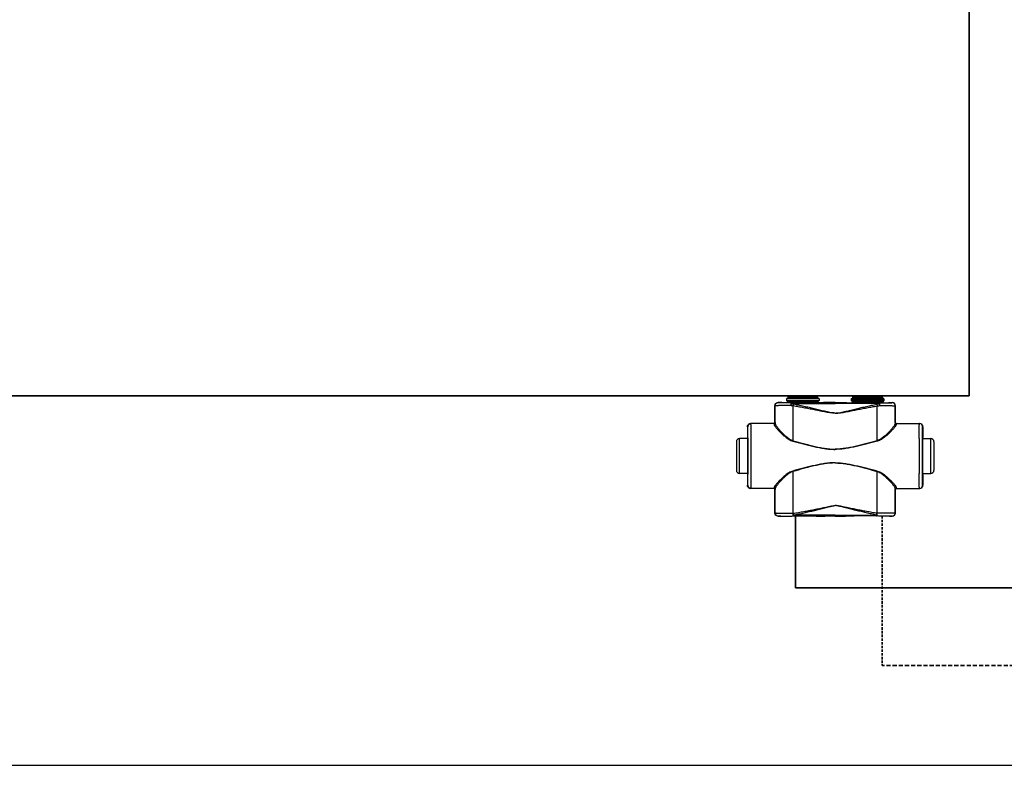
# Model space of a CAD drawing. Header units: millimetres. Extents: x 60394 to 199354, y 20895 to 166073.
# Tile 182 of 256: x 124370 to 125130, y 20895 to 21470. Entities that reach past the tile are written whole.
import ezdxf

# ---------------------------------------------------------------- set-up
doc = ezdxf.new("R2010")
doc.units = ezdxf.units.MM
doc.linetypes.add('VERDECKT', pattern=[9.525, 6.35, -3.175])
for name, color, linetype, lineweight in [('UT_SCHÉMA_PŘÍVOD', 10, 'Continuous', 35), ('UT_SCHÉMA_ZPÁTEČKA', 172, 'VERDECKT', 35), ('UT_ZAŘÍZENÍ - OT', 3, 'Continuous', 35)]:
    doc.layers.add(name, color=color, linetype=linetype, lineweight=lineweight)

msp = doc.modelspace()

# ---------------------------------------------------------------- linework, layer by layer
at = {"color": 0, "linetype": 'Continuous'}
for p, q in [((124961.85, 21178.27), (124961.55, 21177.97)), ((124986.75, 21177.97), (124961.55, 21177.97)), ((124961.55, 21177.97), (124961.55, 21176.57)), ((124961.55, 21176.57), (124962.51, 21175.62)), ((124961.55, 21176.57), (124986.75, 21176.57)), ((124986.45, 21178.27), (124961.85, 21178.27)), ((124985.65, 21179.07), (124962.65, 21179.07)), ((124962.65, 21179.07), (124962.65, 21178.37)), ((124985.65, 21178.37), (124962.65, 21178.37)), ((124984.55, 21180.17), (124963.75, 21180.17)), ((124985.65, 21179.07), (124985.65, 21178.37)), ((124986.75, 21176.57), (124985.8, 21175.62)), ((124986.45, 21178.27), (124986.75, 21177.97)), ((124986.75, 21177.97), (124986.75, 21176.57)), ((125011.85, 21178.27), (125011.55, 21177.97)), ((125011.55, 21177.97), (125036.75, 21177.97)), ((125011.55, 21177.97), (125011.55, 21176.57)), ((125036.75, 21176.57), (125011.55, 21176.57)), ((125011.55, 21176.57), (125012.51, 21175.62)), ((125011.85, 21178.27), (125036.45, 21178.27)), ((125012.65, 21179.07), (125012.65, 21178.37)), ((125012.65, 21179.07), (125035.65, 21179.07)), ((125012.65, 21178.37), (125035.65, 21178.37)), ((125013.75, 21180.17), (125034.55, 21180.17)), ((125035.65, 21179.07), (125035.65, 21178.37)), ((125036.75, 21176.57), (125035.8, 21175.62)), ((125036.45, 21178.27), (125036.75, 21177.97)), ((125036.75, 21177.97), (125036.75, 21176.57)), ((124952.78, 21172.45), (124952.65, 21172.57)), ((124952.65, 21159.57), (124952.65, 21172.57)), ((124955.28, 21174.95), (124955.15, 21175.07)), ((124956.81, 21175.07), (124955.15, 21175.07)), ((124957.15, 21174.97), (124956.81, 21175.07)), ((124962.51, 21175.62), (124985.8, 21175.62)), ((124962.65, 21175.26), (124985.65, 21175.26)), ((124962.65, 21175.26), (124962.65, 21174.9)), ((124970.3, 21174.88), (124965.45, 21174.88)), ((124965.45, 21174.18), (124965.45, 21174.88)), ((124965.45, 21174.18), (124999.15, 21174.18)), ((124999.15, 21174.88), (124978.01, 21174.88)), ((124985.65, 21175.26), (124985.65, 21174.9)), ((124992.9, 21175.07), (124991.15, 21174.97)), ((124999.15, 21175.07), (124992.9, 21175.07)), ((124999.15, 21175.07), (125005.4, 21175.07)), ((124999.15, 21174.88), (125020.3, 21174.88)), ((125032.86, 21174.18), (124999.15, 21174.18)), ((125005.4, 21175.07), (125007.15, 21174.97)), ((125035.8, 21175.62), (125012.51, 21175.62)), ((125035.65, 21175.26), (125012.65, 21175.26)), ((125012.65, 21175.26), (125012.65, 21174.9)), ((125028.01, 21174.88), (125032.86, 21174.88)), ((125032.86, 21174.18), (125032.86, 21174.88)), ((125035.65, 21175.26), (125035.65, 21174.9)), ((125041.15, 21174.97), (125041.5, 21175.07)), ((125041.5, 21175.07), (125043.15, 21175.07)), ((125043.03, 21174.95), (125043.15, 21175.07)), ((125045.53, 21172.45), (125045.65, 21172.57)), ((125045.65, 21159.57), (125045.65, 21172.57)), ((124931.66, 21156.27), (124931.45, 21156.27)), ((124931.45, 21156.27), (124931.45, 21148.12)), ((124951.96, 21158.77), (124933.95, 21158.77)), ((124952.65, 21159.57), (124952.76, 21159.57)), ((125045.65, 21159.57), (125045.55, 21159.57)), ((125046.35, 21158.77), (125064.35, 21158.77)), ((125066.64, 21156.27), (125066.85, 21156.27)), ((125066.85, 21156.27), (125066.85, 21148.12)), ((124931.7, 21147.27), (124925.45, 21147.27)), ((124925.45, 21120.27), (124925.45, 21147.27)), ((124931.45, 21148.12), (124931.66, 21147.77)), ((124931.85, 21147.76), (124931.85, 21147.77)), ((125066.46, 21147.76), (125066.46, 21147.77)), ((125066.61, 21147.27), (125072.85, 21147.27)), ((125066.85, 21148.12), (125066.64, 21147.77)), ((125072.85, 21120.27), (125072.85, 21147.27)), ((124922.95, 21144.77), (124922.95, 21122.77)), ((125075.35, 21144.77), (125075.35, 21122.77)), ((124931.7, 21120.27), (124925.45, 21120.27)), ((124931.66, 21119.77), (124931.45, 21119.42)), ((124931.45, 21119.42), (124931.45, 21111.27)), ((124931.85, 21119.77), (124931.85, 21119.78)), ((125066.46, 21119.77), (125066.46, 21119.78)), ((125066.61, 21120.27), (125072.85, 21120.27)), ((125066.64, 21119.77), (125066.85, 21119.42)), ((125066.85, 21119.42), (125066.85, 21111.27)), ((124931.45, 21111.27), (124931.66, 21111.27)), ((124951.96, 21108.77), (124933.95, 21108.77)), ((125046.35, 21108.77), (125064.35, 21108.77)), ((125066.85, 21111.27), (125066.64, 21111.27)), ((124952.76, 21107.97), (124952.65, 21107.97)), ((124952.65, 21089.87), (124952.65, 21107.97)), ((125045.55, 21107.97), (125045.65, 21107.97)), ((125045.65, 21089.87), (125045.65, 21107.97)), ((124952.65, 21089.87), (124952.77, 21089.99)), ((124955.15, 21087.37), (124955.27, 21087.49)), ((124956.81, 21087.37), (124955.15, 21087.37)), ((124957.15, 21087.48), (124956.81, 21087.37)), ((124966.7, 21089.62), (124966.88, 21089.62)), ((124967.02, 21087.56), (124967.2, 21087.56)), ((124999.15, 21088.31), (124967.2, 21088.31)), ((124967.2, 21087.56), (124967.2, 21088.31)), ((124967.2, 21087.56), (124968.46, 21087.56)), ((124979.85, 21087.56), (124999.15, 21087.56)), ((124992.9, 21087.37), (124991.15, 21087.48)), ((124999.15, 21087.37), (124992.9, 21087.37)), ((124999.15, 21088.31), (125031.11, 21088.31)), ((125018.46, 21087.56), (124999.15, 21087.56)), ((124999.15, 21087.37), (125005.4, 21087.37)), ((125005.4, 21087.37), (125007.15, 21087.48)), ((125031.11, 21087.56), (125029.85, 21087.56)), ((125031.11, 21087.56), (125031.11, 21088.31)), ((125031.29, 21087.56), (125031.11, 21087.56)), ((125031.61, 21089.62), (125031.43, 21089.62)), ((125041.15, 21087.48), (125041.5, 21087.37)), ((125041.5, 21087.37), (125043.15, 21087.37)), ((125043.15, 21087.37), (125043.04, 21087.49)), ((125045.65, 21089.87), (125045.54, 21089.99))]:
    msp.add_line(p, q, dxfattribs=at)
msp.add_line((64740.61, 20895.36), (199354.39, 20895.36))
for centre, radius, start, end in [((124963.75, 21179.07), 1.1, 90, 180), ((124963.75, 21178.37), 1.1, 180, 185.21872), ((124984.55, 21179.07), 1.1, 0, 90), ((124984.55, 21178.37), 1.1, 354.78128, 0), ((125013.75, 21179.07), 1.1, 90, 180), ((125013.75, 21178.37), 1.1, 180, 185.21872), ((125034.55, 21179.07), 1.1, 0, 90), ((125034.55, 21178.37), 1.1, 354.78128, 0), ((124955.28, 21172.45), 2.5, 90.00246, 179.99754), ((124962.15, 21175.26), 0.5, 0, 45), ((124986.15, 21175.26), 0.5, 135, 180), ((125012.15, 21175.26), 0.5, 0, 45), ((125036.15, 21175.26), 0.5, 135, 180), ((125043.03, 21172.45), 2.5, 0.00246, 89.99754), ((124934.16, 21156.27), 2.5, 90.00225, 180.00111), ((124951.96, 21159.57), 0.8, 270.0036, 359.99724), ((125046.35, 21159.57), 0.8, 180.00276, 269.9964), ((125064.14, 21156.27), 2.5, 359.99889, 89.99775), ((124925.45, 21144.77), 2.5, 90, 180), ((122491.99, 21133.77), 2442.41, 359.68325, 0.31675), ((127506.32, 21133.77), 2442.41, 179.68325, 180.31675), ((125072.85, 21144.77), 2.5, 0, 90), ((124925.45, 21122.77), 2.5, 180, 270), ((125072.85, 21122.77), 2.5, 270, 0), ((124934.16, 21111.27), 2.5, 179.99889, 269.99775), ((124951.96, 21107.97), 0.8, 0.00276, 89.9964), ((125046.35, 21107.97), 0.8, 90.0036, 179.99724), ((125064.14, 21111.27), 2.5, 270.00225, 0.00111), ((124955.27, 21089.99), 2.5, 180.00246, 269.99754), ((125043.04, 21089.99), 2.5, 270.00246, 359.99754)]:
    msp.add_arc(centre, radius, start, end, dxfattribs=at)
at = {"color": 0, "linetype": 'Continuous', "extrusion": (0, 0, -1)}
for centre, major_axis, ratio, start_param, end_param in [((124955.15, 21172.57), (-1.77, 1.77), 0.999973, -0.785384, 0.785384), ((124974.15, 21174.97), (-17, 0), 0.005236, 4.941076, 6.283185), ((124974.15, 21174.97), (-17, 0), 0.005236, 3.141593, 4.483702), ((124933.95, 21156.27), (-2.5, 0), 0.999945, 0, 1.570796), ((124951.85, 21159.57), (-0.8, 0), 0.999986, -3.141593, -1.659157), ((124931.66, 21133.77), (0, 14), 0.010472, 0, 3.141593), ((124933.95, 21111.27), (-2.5, 0), 0.999945, -1.570796, 0), ((124951.85, 21107.97), (0.8, 0), 0.999986, -1.395381, 0), ((124955.15, 21089.87), (1.77, 1.77), 0.999973, -3.926977, -2.356208), ((124974.15, 21087.48), (-17, 0), 0.005236, 0, 1.229157), ((124974.15, 21087.48), (-17, 0), 0.005236, 1.912436, 3.141593)]:
    msp.add_ellipse(centre, major_axis=major_axis, ratio=ratio, start_param=start_param, end_param=end_param, dxfattribs=at)
at = {"color": 0, "linetype": 'Continuous'}
for centre, major_axis, ratio, start_param, end_param in [((125024.15, 21174.97), (17, 0), 0.005236, 3.141593, 4.483702), ((125024.15, 21174.97), (17, 0), 0.005236, 4.941076, 6.283185), ((125043.15, 21172.57), (1.77, 1.77), 0.999973, -0.785384, 0.785384), ((125046.45, 21159.57), (0.8, 0), 0.999986, -3.141593, -1.659157), ((125064.35, 21156.27), (2.5, 0), 0.999945, 0, 1.570796), ((125066.64, 21133.77), (0, 14), 0.010472, 0, 3.141593), ((125046.45, 21107.97), (-0.8, 0), 0.999986, -1.395381, 0), ((125064.35, 21111.27), (2.5, 0), 0.999945, -1.570796, 0), ((125024.15, 21087.48), (17, 0), 0.005236, 1.912436, 3.141593), ((125024.15, 21087.48), (17, 0), 0.005236, 0, 1.229157), ((125043.15, 21089.87), (-1.77, 1.77), 0.999973, -3.926977, -2.356208)]:
    msp.add_ellipse(centre, major_axis=major_axis, ratio=ratio, start_param=start_param, end_param=end_param, dxfattribs=at)
for points, knots in [([(124964.84, 21172.76), (124964, 21172.76), (124962.4, 21172.75), (124960.43, 21172.73), (124958.97, 21172.71), (124957.96, 21172.69), (124957.03, 21172.67), (124956.18, 21172.65), (124955.42, 21172.63), (124954.75, 21172.61), (124954.17, 21172.58), (124953.75, 21172.56), (124953.46, 21172.55), (124953.29, 21172.53), (124953.14, 21172.52), (124953.01, 21172.51), (124952.92, 21172.49), (124952.84, 21172.48), (124952.8, 21172.47), (124952.78, 21172.46), (124952.78, 21172.45)], [0, 0, 0, 0, 0.207034, 0.39928, 0.488214, 0.57154, 0.648707, 0.71921, 0.782588, 0.838437, 0.886403, 0.926186, 0.942933, 0.957549, 0.970012, 0.98031, 0.988432, 0.994377, 0.998178, 1, 1, 1, 1]), ([(124952.79, 21159.04), (124952.79, 21160.16), (124952.78, 21164.63), (124952.78, 21169.1), (124952.78, 21172.45)], [0, 0, 0, 0, 0.250733, 1, 1, 1, 1]), ([(124965.45, 21174.88), (124964.75, 21174.88), (124963.39, 21174.88), (124961.73, 21174.89), (124960.49, 21174.89), (124959.64, 21174.9), (124958.86, 21174.9), (124958.14, 21174.9), (124957.5, 21174.91), (124956.93, 21174.91), (124956.45, 21174.92), (124956.09, 21174.92), (124955.85, 21174.93), (124955.71, 21174.93), (124955.58, 21174.93), (124955.48, 21174.94), (124955.4, 21174.94), (124955.36, 21174.94), (124955.33, 21174.94), (124955.31, 21174.94), (124955.29, 21174.95), (124955.28, 21174.95), (124955.28, 21174.95), (124955.28, 21174.95)], [0, 0, 0, 0, 0.207653, 0.400343, 0.489423, 0.572844, 0.650059, 0.720565, 0.783909, 0.839692, 0.887568, 0.927242, 0.943927, 0.958477, 0.970869, 0.981088, 0.989117, 0.992306, 0.994945, 0.997032, 0.998568, 0.999554, 1, 1, 1, 1]), ([(124965.45, 21174.88), (124965.36, 21174.88), (124965.26, 21174.77), (124965.18, 21174.63), (124965.11, 21174.48), (124965.04, 21174.26), (124964.96, 21173.94), (124964.9, 21173.58), (124964.86, 21173.18), (124964.84, 21172.9), (124964.84, 21172.76)], [0, 0, 0, 0, 0.117156, 0.161001, 0.211236, 0.330442, 0.472834, 0.634922, 0.812344, 1, 1, 1, 1]), ([(124965.45, 21174.18), (124965.33, 21173.98), (124965.1, 21173.51), (124964.92, 21173.03), (124964.84, 21172.76)], [0, 0, 0, 0, 0.464895, 1, 1, 1, 1]), ([(124966.7, 21172.4), (124966.54, 21172.42), (124965.92, 21172.52), (124965.3, 21172.65), (124964.84, 21172.76)], [0, 0, 0, 0, 0.252579, 1, 1, 1, 1]), ([(124967.03, 21173.74), (124966.89, 21173.77), (124966.36, 21173.89), (124965.84, 21174.05), (124965.45, 21174.18)], [0, 0, 0, 0, 0.253704, 1, 1, 1, 1]), ([(124967.03, 21173.74), (124966.96, 21173.54), (124966.84, 21173.09), (124966.75, 21172.64), (124966.7, 21172.4)], [0, 0, 0, 0, 0.464569, 1, 1, 1, 1]), ([(124999.15, 21166.76), (124999.15, 21166.76), (124998.46, 21166.76), (124997.08, 21166.84), (124995.03, 21167.12), (124993, 21167.47), (124990.29, 21167.98), (124986.91, 21168.64), (124982.86, 21169.44), (124978.82, 21170.22), (124974.78, 21170.98), (124970.74, 21171.71), (124968.05, 21172.18), (124966.7, 21172.4)], [0.5000015, 0.5000015, 0.5000015, 0.5000015, 0.500002, 0.5313979, 0.5627848, 0.5941575, 0.6255147, 0.6881766, 0.7507583, 0.8132458, 0.8756245, 0.9378805, 1, 1, 1, 1]), ([(124966.72, 21145.63), (124966.72, 21147.87), (124966.71, 21156.79), (124966.71, 21165.72), (124966.7, 21172.4)], [0, 0, 0, 0, 0.250952, 1, 1, 1, 1]), ([(124999.15, 21166.94), (124999.15, 21166.94), (124998.81, 21166.94), (124998.12, 21166.97), (124996.75, 21167.1), (124995.05, 21167.38), (124993.02, 21167.81), (124991.01, 21168.26), (124989, 21168.74), (124986.33, 21169.37), (124983, 21170.17), (124979, 21171.12), (124975.01, 21172.03), (124971.02, 21172.91), (124968.36, 21173.47), (124967.03, 21173.74)], [0.499995, 0.499995, 0.499995, 0.499995, 0.4999958, 0.5157333, 0.5314718, 0.5629204, 0.5943483, 0.6257534, 0.6571339, 0.6884877, 0.7511054, 0.813586, 0.8759088, 0.9380534, 1, 1, 1, 1]), ([(124978.01, 21174.88), (124977.37, 21174.88), (124976.09, 21174.85), (124974.15, 21174.83), (124972.22, 21174.85), (124970.94, 21174.88), (124970.3, 21174.88)], [0, 0, 0, 0, 0.248355, 0.5, 0.751645, 1, 1, 1, 1]), ([(124999.15, 21166.94), (124999.15, 21166.94), (124999.5, 21166.94), (125000.19, 21166.97), (125001.56, 21167.1), (125003.26, 21167.38), (125005.29, 21167.81), (125007.3, 21168.26), (125009.31, 21168.74), (125011.98, 21169.37), (125015.31, 21170.17), (125019.31, 21171.12), (125023.3, 21172.03), (125027.29, 21172.91), (125029.95, 21173.47), (125031.28, 21173.74)], [0.499995, 0.499995, 0.499995, 0.499995, 0.4999958, 0.5157333, 0.5314718, 0.5629204, 0.5943483, 0.6257534, 0.6571339, 0.6884877, 0.7511054, 0.813586, 0.8759088, 0.9380534, 1, 1, 1, 1]), ([(124999.15, 21166.76), (124999.15, 21166.76), (124999.84, 21166.76), (125001.22, 21166.84), (125003.27, 21167.12), (125005.31, 21167.47), (125008.02, 21167.98), (125011.4, 21168.64), (125015.45, 21169.44), (125019.49, 21170.22), (125023.53, 21170.98), (125027.57, 21171.71), (125030.26, 21172.18), (125031.61, 21172.4)], [0.5000015, 0.5000015, 0.5000015, 0.5000015, 0.500002, 0.5313979, 0.5627848, 0.5941575, 0.6255147, 0.6881766, 0.7507583, 0.8132458, 0.8756245, 0.9378805, 1, 1, 1, 1]), ([(125020.3, 21174.88), (125020.94, 21174.88), (125022.22, 21174.85), (125024.15, 21174.83), (125026.09, 21174.85), (125027.37, 21174.88), (125028.01, 21174.88)], [0, 0, 0, 0, 0.248355, 0.5, 0.751645, 1, 1, 1, 1]), ([(125031.28, 21173.74), (125031.42, 21173.77), (125031.95, 21173.89), (125032.47, 21174.05), (125032.86, 21174.18)], [0, 0, 0, 0, 0.253704, 1, 1, 1, 1]), ([(125031.28, 21173.74), (125031.35, 21173.54), (125031.47, 21173.09), (125031.56, 21172.64), (125031.61, 21172.4)], [0, 0, 0, 0, 0.464569, 1, 1, 1, 1]), ([(125031.59, 21145.63), (125031.59, 21147.87), (125031.6, 21156.79), (125031.6, 21165.72), (125031.61, 21172.4)], [0, 0, 0, 0, 0.250952, 1, 1, 1, 1]), ([(125031.61, 21172.4), (125031.77, 21172.42), (125032.39, 21172.52), (125033.01, 21172.65), (125033.47, 21172.76)], [0, 0, 0, 0, 0.252579, 1, 1, 1, 1]), ([(125032.86, 21174.88), (125033.56, 21174.88), (125034.92, 21174.88), (125036.58, 21174.89), (125037.82, 21174.89), (125038.66, 21174.9), (125039.45, 21174.9), (125040.16, 21174.9), (125040.81, 21174.91), (125041.37, 21174.91), (125041.86, 21174.92), (125042.21, 21174.92), (125042.45, 21174.93), (125042.6, 21174.93), (125042.73, 21174.93), (125042.83, 21174.94), (125042.91, 21174.94), (125042.95, 21174.94), (125042.98, 21174.94), (125043, 21174.94), (125043.02, 21174.95), (125043.03, 21174.95), (125043.03, 21174.95), (125043.03, 21174.95)], [0, 0, 0, 0, 0.207653, 0.400343, 0.489423, 0.572844, 0.650059, 0.720565, 0.783909, 0.839692, 0.887568, 0.927242, 0.943927, 0.958477, 0.970869, 0.981088, 0.989117, 0.992306, 0.994945, 0.997032, 0.998568, 0.999554, 1, 1, 1, 1]), ([(125032.86, 21174.88), (125032.94, 21174.88), (125033.05, 21174.77), (125033.12, 21174.63), (125033.19, 21174.48), (125033.27, 21174.26), (125033.34, 21173.94), (125033.4, 21173.58), (125033.45, 21173.18), (125033.47, 21172.9), (125033.47, 21172.76)], [0, 0, 0, 0, 0.117156, 0.161001, 0.211236, 0.330442, 0.472834, 0.634922, 0.812344, 1, 1, 1, 1]), ([(125032.86, 21174.18), (125032.98, 21173.98), (125033.21, 21173.51), (125033.39, 21173.03), (125033.47, 21172.76)], [0, 0, 0, 0, 0.464895, 1, 1, 1, 1]), ([(125033.47, 21172.76), (125034.3, 21172.76), (125035.91, 21172.75), (125037.88, 21172.73), (125039.34, 21172.71), (125040.35, 21172.69), (125041.28, 21172.67), (125042.13, 21172.65), (125042.89, 21172.63), (125043.56, 21172.61), (125044.14, 21172.58), (125044.56, 21172.56), (125044.85, 21172.55), (125045.02, 21172.53), (125045.17, 21172.52), (125045.3, 21172.51), (125045.39, 21172.49), (125045.46, 21172.48), (125045.51, 21172.47), (125045.53, 21172.46), (125045.53, 21172.45)], [0, 0, 0, 0, 0.207034, 0.39928, 0.488214, 0.57154, 0.648707, 0.71921, 0.782588, 0.838437, 0.886403, 0.926186, 0.942933, 0.957549, 0.970012, 0.98031, 0.988432, 0.994377, 0.998178, 1, 1, 1, 1]), ([(125045.52, 21159.04), (125045.52, 21160.16), (125045.53, 21164.63), (125045.53, 21169.1), (125045.53, 21172.45)], [0, 0, 0, 0, 0.250733, 1, 1, 1, 1]), ([(124931.85, 21147.77), (124931.84, 21148.4), (124931.83, 21149.59), (124931.82, 21151.04), (124931.8, 21152.09), (124931.79, 21152.79), (124931.78, 21153.43), (124931.77, 21154.01), (124931.76, 21154.53), (124931.74, 21154.98), (124931.73, 21155.37), (124931.72, 21155.64), (124931.71, 21155.83), (124931.7, 21155.95), (124931.7, 21156.04), (124931.69, 21156.12), (124931.68, 21156.18), (124931.68, 21156.23), (124931.67, 21156.25), (124931.67, 21156.27), (124931.66, 21156.27)], [0, 0, 0, 0, 0.221931, 0.420259, 0.509783, 0.592499, 0.668149, 0.736495, 0.797321, 0.850436, 0.895675, 0.932895, 0.948462, 0.961984, 0.973451, 0.982856, 0.990196, 0.99547, 0.998697, 1, 1, 1, 1]), ([(124934.36, 21147.27), (124934.36, 21148.11), (124934.35, 21149.71), (124934.33, 21151.65), (124934.31, 21153.06), (124934.3, 21154.02), (124934.29, 21154.89), (124934.28, 21155.68), (124934.26, 21156.39), (124934.25, 21157), (124934.24, 21157.53), (124934.23, 21157.91), (124934.22, 21158.17), (124934.21, 21158.32), (124934.2, 21158.46), (124934.19, 21158.57), (124934.19, 21158.65), (124934.18, 21158.71), (124934.17, 21158.75), (124934.17, 21158.77), (124934.17, 21158.77), (124934.16, 21158.77)], [0, 0, 0, 0, 0.218984, 0.416191, 0.505653, 0.588551, 0.664564, 0.733396, 0.794781, 0.848478, 0.894279, 0.932006, 0.947796, 0.961515, 0.973152, 0.982695, 0.990138, 0.995479, 0.998726, 0.999584, 1, 1, 1, 1]), ([(124951.96, 21158.77), (124951.96, 21158.77), (124951.96, 21158.77), (124951.96, 21158.76), (124951.96, 21158.75), (124951.97, 21158.73), (124951.97, 21158.69), (124951.97, 21158.64), (124951.98, 21158.56), (124951.98, 21158.47), (124951.98, 21158.37), (124951.99, 21158.29), (124951.99, 21158.25)], [0, 0, 0, 0, 0.005122, 0.017304, 0.037118, 0.064661, 0.143035, 0.252499, 0.393016, 0.564526, 0.766907, 1, 1, 1, 1]), ([(124952.79, 21159.04), (124952.79, 21158.93), (124952.74, 21158.73), (124952.57, 21158.47), (124952.3, 21158.29), (124952.09, 21158.25), (124951.99, 21158.25)], [0, 0, 0, 0, 0.247572, 0.496581, 0.747591, 1, 1, 1, 1]), ([(124951.99, 21158.25), (124951.99, 21158.19), (124952.01, 21158.05), (124952.08, 21157.83), (124952.19, 21157.58), (124952.4, 21157.19), (124952.76, 21156.65), (124953.29, 21155.94), (124953.93, 21155.16), (124954.97, 21153.98), (124956.47, 21152.39), (124958.51, 21150.43), (124960.42, 21148.79), (124962.12, 21147.52), (124963.98, 21146.32), (124965.52, 21145.59), (124966.61, 21145.3)], [0, 0, 0, 0, 0.009694, 0.02127, 0.034861, 0.050494, 0.087694, 0.13227, 0.183417, 0.240322, 0.368483, 0.511765, 0.666448, 0.747227, 0.829948, 1, 1, 1, 1]), ([(124952.76, 21159.57), (124952.76, 21159.57), (124952.76, 21159.57), (124952.76, 21159.56), (124952.76, 21159.55), (124952.77, 21159.53), (124952.77, 21159.49), (124952.77, 21159.43), (124952.78, 21159.36), (124952.78, 21159.26), (124952.78, 21159.16), (124952.79, 21159.08), (124952.79, 21159.04)], [0, 0, 0, 0, 0.005057, 0.017214, 0.037015, 0.06455, 0.142921, 0.252392, 0.392925, 0.564459, 0.766871, 1, 1, 1, 1]), ([(124952.79, 21159.04), (124952.79, 21158.97), (124952.81, 21158.82), (124952.88, 21158.59), (124952.98, 21158.33), (124953.18, 21157.93), (124953.51, 21157.37), (124954.01, 21156.64), (124954.62, 21155.83), (124955.6, 21154.62), (124957.01, 21152.99), (124958.94, 21150.97), (124960.76, 21149.28), (124962.37, 21147.97), (124964.15, 21146.71), (124965.65, 21145.94), (124966.72, 21145.63)], [0, 0, 0, 0, 0.010286, 0.022433, 0.036551, 0.052653, 0.090607, 0.135698, 0.187142, 0.244158, 0.372094, 0.514728, 0.6685, 0.748767, 0.830965, 1, 1, 1, 1]), ([(125045.52, 21159.04), (125045.52, 21158.97), (125045.5, 21158.82), (125045.43, 21158.59), (125045.33, 21158.33), (125045.13, 21157.93), (125044.79, 21157.37), (125044.29, 21156.64), (125043.69, 21155.83), (125042.71, 21154.62), (125041.3, 21152.99), (125039.37, 21150.97), (125037.55, 21149.28), (125035.93, 21147.97), (125034.16, 21146.71), (125032.66, 21145.94), (125031.59, 21145.63)], [0, 0, 0, 0, 0.010286, 0.022433, 0.036551, 0.052653, 0.090607, 0.135698, 0.187142, 0.244158, 0.372094, 0.514728, 0.6685, 0.748767, 0.830965, 1, 1, 1, 1]), ([(125046.32, 21158.25), (125046.32, 21158.19), (125046.3, 21158.05), (125046.23, 21157.83), (125046.12, 21157.58), (125045.91, 21157.19), (125045.55, 21156.65), (125045.02, 21155.94), (125044.38, 21155.16), (125043.34, 21153.98), (125041.84, 21152.39), (125039.8, 21150.43), (125037.89, 21148.79), (125036.19, 21147.52), (125034.33, 21146.32), (125032.79, 21145.59), (125031.7, 21145.3)], [0, 0, 0, 0, 0.009694, 0.02127, 0.034861, 0.050494, 0.087694, 0.13227, 0.183417, 0.240322, 0.368483, 0.511765, 0.666448, 0.747227, 0.829948, 1, 1, 1, 1]), ([(125045.55, 21159.57), (125045.55, 21159.57), (125045.55, 21159.57), (125045.55, 21159.56), (125045.54, 21159.55), (125045.54, 21159.53), (125045.54, 21159.49), (125045.54, 21159.43), (125045.53, 21159.36), (125045.53, 21159.26), (125045.53, 21159.16), (125045.52, 21159.08), (125045.52, 21159.04)], [0, 0, 0, 0, 0.005057, 0.017214, 0.037015, 0.06455, 0.142921, 0.252392, 0.392925, 0.564459, 0.766871, 1, 1, 1, 1]), ([(125045.52, 21159.04), (125045.52, 21158.93), (125045.56, 21158.73), (125045.74, 21158.47), (125046.01, 21158.29), (125046.22, 21158.25), (125046.32, 21158.25)], [0, 0, 0, 0, 0.247572, 0.496581, 0.747591, 1, 1, 1, 1]), ([(125046.35, 21158.77), (125046.35, 21158.77), (125046.35, 21158.77), (125046.35, 21158.76), (125046.34, 21158.75), (125046.34, 21158.73), (125046.34, 21158.69), (125046.34, 21158.64), (125046.33, 21158.56), (125046.33, 21158.47), (125046.33, 21158.37), (125046.32, 21158.29), (125046.32, 21158.25)], [0, 0, 0, 0, 0.005122, 0.017304, 0.037118, 0.064661, 0.143035, 0.252499, 0.393016, 0.564526, 0.766907, 1, 1, 1, 1]), ([(125063.95, 21147.27), (125063.95, 21148.11), (125063.96, 21149.71), (125063.98, 21151.65), (125063.99, 21153.06), (125064.01, 21154.02), (125064.02, 21154.89), (125064.03, 21155.68), (125064.04, 21156.39), (125064.06, 21157), (125064.07, 21157.53), (125064.08, 21157.91), (125064.09, 21158.17), (125064.1, 21158.32), (125064.11, 21158.46), (125064.11, 21158.57), (125064.12, 21158.65), (125064.13, 21158.71), (125064.13, 21158.75), (125064.14, 21158.77), (125064.14, 21158.77), (125064.14, 21158.77)], [0, 0, 0, 0, 0.218984, 0.416191, 0.505653, 0.588551, 0.664564, 0.733396, 0.794781, 0.848478, 0.894279, 0.932006, 0.947796, 0.961515, 0.973152, 0.982695, 0.990138, 0.995479, 0.998726, 0.999584, 1, 1, 1, 1]), ([(125066.46, 21147.77), (125066.47, 21148.4), (125066.48, 21149.59), (125066.49, 21151.04), (125066.51, 21152.09), (125066.52, 21152.79), (125066.53, 21153.43), (125066.54, 21154.01), (125066.55, 21154.53), (125066.57, 21154.98), (125066.58, 21155.37), (125066.59, 21155.64), (125066.6, 21155.83), (125066.6, 21155.95), (125066.61, 21156.04), (125066.62, 21156.12), (125066.62, 21156.18), (125066.63, 21156.23), (125066.64, 21156.25), (125066.64, 21156.27), (125066.64, 21156.27)], [0, 0, 0, 0, 0.221931, 0.420259, 0.509783, 0.592499, 0.668149, 0.736495, 0.797321, 0.850436, 0.895675, 0.932895, 0.948462, 0.961984, 0.973451, 0.982856, 0.990196, 0.99547, 0.998697, 1, 1, 1, 1]), ([(124931.85, 21119.78), (124931.87, 21121.98), (124931.89, 21126.64), (124931.9, 21133.77), (124931.89, 21140.9), (124931.87, 21145.56), (124931.85, 21147.76)], [0, 0, 0, 0, 0.235226, 0.499987, 0.764754, 1, 1, 1, 1]), ([(125066.46, 21119.78), (125066.44, 21121.98), (125066.42, 21126.64), (125066.4, 21133.77), (125066.42, 21140.9), (125066.44, 21145.56), (125066.46, 21147.76)], [0, 0, 0, 0, 0.235226, 0.499987, 0.764754, 1, 1, 1, 1]), ([(124966.72, 21145.63), (124966.71, 21145.6), (124966.68, 21145.49), (124966.64, 21145.38), (124966.61, 21145.3)], [0, 0, 0, 0, 0.258378, 1, 1, 1, 1]), ([(124966.61, 21145.3), (124969.28, 21144.58), (124973.28, 21143.5), (124978.64, 21142.13), (124982.68, 21141.16), (124986.74, 21140.28), (124990.85, 21139.56), (124994.3, 21139.14), (124997.07, 21138.97), (124998.46, 21138.94), (124999.15, 21138.94), (124999.15, 21138.94)], [0, 0, 0, 0, 0.1245061, 0.1869228, 0.2494269, 0.3120016, 0.3746311, 0.4372993, 0.4686472, 0.4999998, 0.5, 0.5, 0.5, 0.5]), ([(124966.72, 21145.63), (124969.37, 21144.89), (124973.35, 21143.79), (124978.69, 21142.38), (124982.72, 21141.38), (124986.77, 21140.47), (124990.86, 21139.72), (124994.3, 21139.29), (124997.07, 21139.11), (124998.46, 21139.08), (124999.15, 21139.08), (124999.15, 21139.08)], [0, 0, 0, 0, 0.1244767, 0.1868883, 0.2493924, 0.3119715, 0.3746087, 0.437287, 0.4686409, 0.4999998, 0.5, 0.5, 0.5, 0.5]), ([(125031.59, 21145.63), (125028.94, 21144.89), (125024.95, 21143.79), (125019.62, 21142.38), (125015.59, 21141.38), (125011.54, 21140.47), (125007.45, 21139.72), (125004, 21139.29), (125001.24, 21139.11), (124999.85, 21139.08), (124999.15, 21139.08), (124999.15, 21139.08)], [0, 0, 0, 0, 0.1244767, 0.1868883, 0.2493924, 0.3119715, 0.3746087, 0.437287, 0.4686409, 0.4999998, 0.5, 0.5, 0.5, 0.5]), ([(125031.7, 21145.3), (125029.03, 21144.58), (125025.03, 21143.5), (125019.67, 21142.13), (125015.63, 21141.16), (125011.56, 21140.28), (125007.46, 21139.56), (125004.01, 21139.14), (125001.24, 21138.97), (124999.85, 21138.94), (124999.15, 21138.94), (124999.15, 21138.94)], [0, 0, 0, 0, 0.1245061, 0.1869228, 0.2494269, 0.3120016, 0.3746311, 0.4372993, 0.4686472, 0.4999998, 0.5, 0.5, 0.5, 0.5]), ([(125031.59, 21145.63), (125031.6, 21145.6), (125031.63, 21145.49), (125031.67, 21145.38), (125031.7, 21145.3)], [0, 0, 0, 0, 0.258378, 1, 1, 1, 1]), ([(124999.15, 21128.61), (124997.76, 21128.61), (124994.99, 21128.49), (124990.85, 21127.99), (124986.74, 21127.26), (124982.68, 21126.38), (124978.64, 21125.41), (124973.28, 21124.04), (124969.28, 21122.96), (124966.61, 21122.25)], [0.5, 0.5, 0.5, 0.5, 0.5626889, 0.6253582, 0.6879892, 0.7505657, 0.8130716, 0.8754902, 1, 1, 1, 1]), ([(124999.15, 21128.46), (124997.77, 21128.46), (124994.99, 21128.33), (124990.86, 21127.82), (124986.77, 21127.07), (124982.72, 21126.16), (124978.69, 21125.16), (124973.35, 21123.76), (124969.37, 21122.65), (124966.72, 21121.92)], [0.5, 0.5, 0.5, 0.5, 0.5627005, 0.6253799, 0.6880187, 0.7505997, 0.8131057, 0.8755193, 1, 1, 1, 1]), ([(124999.15, 21128.61), (125000.54, 21128.61), (125003.32, 21128.49), (125007.46, 21127.99), (125011.56, 21127.26), (125015.63, 21126.38), (125019.67, 21125.41), (125025.03, 21124.04), (125029.03, 21122.96), (125031.7, 21122.25)], [0.5, 0.5, 0.5, 0.5, 0.5626889, 0.6253582, 0.6879892, 0.7505657, 0.8130716, 0.8754902, 1, 1, 1, 1]), ([(124999.15, 21128.46), (125000.54, 21128.46), (125003.32, 21128.33), (125007.45, 21127.82), (125011.54, 21127.07), (125015.59, 21126.16), (125019.62, 21125.16), (125024.95, 21123.76), (125028.94, 21122.65), (125031.59, 21121.92)], [0.5, 0.5, 0.5, 0.5, 0.5627005, 0.6253799, 0.6880187, 0.7505997, 0.8131057, 0.8755193, 1, 1, 1, 1]), ([(124931.66, 21111.27), (124931.67, 21111.27), (124931.67, 21111.29), (124931.68, 21111.31), (124931.68, 21111.36), (124931.69, 21111.42), (124931.7, 21111.5), (124931.7, 21111.6), (124931.71, 21111.71), (124931.72, 21111.9), (124931.73, 21112.18), (124931.74, 21112.56), (124931.76, 21113.01), (124931.77, 21113.53), (124931.78, 21114.11), (124931.79, 21114.75), (124931.8, 21115.45), (124931.82, 21116.5), (124931.83, 21117.95), (124931.84, 21119.14), (124931.85, 21119.77)], [0, 0, 0, 0, 0.001303, 0.00453, 0.009804, 0.017144, 0.026549, 0.038016, 0.051538, 0.067105, 0.104325, 0.149564, 0.202679, 0.263505, 0.331851, 0.407501, 0.490217, 0.579741, 0.778069, 1, 1, 1, 1]), ([(124934.16, 21108.77), (124934.17, 21108.77), (124934.17, 21108.78), (124934.17, 21108.79), (124934.18, 21108.83), (124934.19, 21108.89), (124934.19, 21108.97), (124934.2, 21109.08), (124934.21, 21109.22), (124934.22, 21109.38), (124934.23, 21109.63), (124934.24, 21110.01), (124934.25, 21110.54), (124934.26, 21111.16), (124934.28, 21111.86), (124934.29, 21112.65), (124934.3, 21113.53), (124934.31, 21114.48), (124934.33, 21115.89), (124934.35, 21117.83), (124934.36, 21119.43), (124934.36, 21120.27)], [0, 0, 0, 0, 0.000416, 0.001274, 0.004521, 0.009862, 0.017305, 0.026849, 0.038485, 0.052204, 0.067994, 0.105721, 0.151522, 0.205219, 0.266604, 0.335437, 0.411449, 0.494347, 0.58381, 0.781016, 1, 1, 1, 1]), ([(124966.61, 21122.25), (124965.52, 21121.95), (124963.98, 21121.23), (124962.12, 21120.02), (124960.42, 21118.75), (124958.51, 21117.11), (124956.47, 21115.15), (124954.97, 21113.57), (124953.93, 21112.39), (124953.29, 21111.6), (124952.76, 21110.89), (124952.4, 21110.35), (124952.19, 21109.96), (124952.08, 21109.72), (124952.01, 21109.5), (124951.99, 21109.35), (124951.99, 21109.29)], [0, 0, 0, 0, 0.170052, 0.252774, 0.333553, 0.488235, 0.631517, 0.759678, 0.816583, 0.86773, 0.912306, 0.949506, 0.965139, 0.978731, 0.990306, 1, 1, 1, 1]), ([(124966.72, 21121.92), (124965.65, 21121.61), (124964.15, 21120.83), (124962.37, 21119.57), (124960.76, 21118.26), (124958.94, 21116.57), (124957.01, 21114.55), (124955.6, 21112.93), (124954.62, 21111.71), (124954.01, 21110.9), (124953.51, 21110.17), (124953.18, 21109.61), (124952.98, 21109.21), (124952.88, 21108.95), (124952.81, 21108.72), (124952.79, 21108.57), (124952.79, 21108.51)], [0, 0, 0, 0, 0.169036, 0.251233, 0.3315, 0.485272, 0.627906, 0.755842, 0.812858, 0.864302, 0.909393, 0.947347, 0.963449, 0.977567, 0.989714, 1, 1, 1, 1]), ([(124966.72, 21121.92), (124966.71, 21121.94), (124966.68, 21122.06), (124966.64, 21122.17), (124966.61, 21122.25)], [0, 0, 0, 0, 0.258378, 1, 1, 1, 1]), ([(124966.7, 21089.62), (124966.7, 21092.29), (124966.71, 21103.06), (124966.71, 21113.82), (124966.72, 21121.92)], [0, 0, 0, 0, 0.248459, 1, 1, 1, 1]), ([(125031.59, 21121.92), (125031.6, 21121.94), (125031.63, 21122.06), (125031.67, 21122.17), (125031.7, 21122.25)], [0, 0, 0, 0, 0.258378, 1, 1, 1, 1]), ([(125031.59, 21121.92), (125032.66, 21121.61), (125034.16, 21120.83), (125035.93, 21119.57), (125037.55, 21118.26), (125039.37, 21116.57), (125041.3, 21114.55), (125042.71, 21112.93), (125043.69, 21111.71), (125044.29, 21110.9), (125044.79, 21110.17), (125045.13, 21109.61), (125045.33, 21109.21), (125045.43, 21108.95), (125045.5, 21108.72), (125045.52, 21108.57), (125045.52, 21108.51)], [0, 0, 0, 0, 0.169036, 0.251233, 0.3315, 0.485272, 0.627906, 0.755842, 0.812858, 0.864302, 0.909393, 0.947347, 0.963449, 0.977567, 0.989714, 1, 1, 1, 1]), ([(125031.61, 21089.62), (125031.61, 21092.29), (125031.6, 21103.06), (125031.59, 21113.82), (125031.59, 21121.92)], [0, 0, 0, 0, 0.248459, 1, 1, 1, 1]), ([(125031.7, 21122.25), (125032.79, 21121.95), (125034.33, 21121.23), (125036.19, 21120.02), (125037.89, 21118.75), (125039.8, 21117.11), (125041.84, 21115.15), (125043.34, 21113.57), (125044.38, 21112.39), (125045.02, 21111.6), (125045.55, 21110.89), (125045.91, 21110.35), (125046.12, 21109.96), (125046.23, 21109.72), (125046.3, 21109.5), (125046.32, 21109.35), (125046.32, 21109.29)], [0, 0, 0, 0, 0.170052, 0.252774, 0.333553, 0.488235, 0.631517, 0.759678, 0.816583, 0.86773, 0.912306, 0.949506, 0.965139, 0.978731, 0.990306, 1, 1, 1, 1]), ([(125064.14, 21108.77), (125064.14, 21108.77), (125064.14, 21108.78), (125064.13, 21108.79), (125064.13, 21108.83), (125064.12, 21108.89), (125064.11, 21108.97), (125064.11, 21109.08), (125064.1, 21109.22), (125064.09, 21109.38), (125064.08, 21109.63), (125064.07, 21110.01), (125064.06, 21110.54), (125064.04, 21111.16), (125064.03, 21111.86), (125064.02, 21112.65), (125064.01, 21113.53), (125063.99, 21114.48), (125063.98, 21115.89), (125063.96, 21117.83), (125063.95, 21119.43), (125063.95, 21120.27)], [0, 0, 0, 0, 0.000416, 0.001274, 0.004521, 0.009862, 0.017305, 0.026849, 0.038485, 0.052204, 0.067994, 0.105721, 0.151522, 0.205219, 0.266604, 0.335437, 0.411449, 0.494347, 0.58381, 0.781016, 1, 1, 1, 1]), ([(125066.64, 21111.27), (125066.64, 21111.27), (125066.64, 21111.29), (125066.63, 21111.31), (125066.62, 21111.36), (125066.62, 21111.42), (125066.61, 21111.5), (125066.6, 21111.6), (125066.6, 21111.71), (125066.59, 21111.9), (125066.58, 21112.18), (125066.57, 21112.56), (125066.55, 21113.01), (125066.54, 21113.53), (125066.53, 21114.11), (125066.52, 21114.75), (125066.51, 21115.45), (125066.49, 21116.5), (125066.48, 21117.95), (125066.47, 21119.14), (125066.46, 21119.77)], [0, 0, 0, 0, 0.001303, 0.00453, 0.009804, 0.017144, 0.026549, 0.038016, 0.051538, 0.067105, 0.104325, 0.149564, 0.202679, 0.263505, 0.331851, 0.407501, 0.490217, 0.579741, 0.778069, 1, 1, 1, 1]), ([(124951.99, 21109.29), (124951.99, 21109.25), (124951.98, 21109.17), (124951.98, 21109.07), (124951.98, 21108.98), (124951.97, 21108.91), (124951.97, 21108.85), (124951.97, 21108.81), (124951.96, 21108.79), (124951.96, 21108.78), (124951.96, 21108.77), (124951.96, 21108.77), (124951.96, 21108.77)], [0, 0, 0, 0, 0.233093, 0.435474, 0.606984, 0.747501, 0.856965, 0.935339, 0.962882, 0.982696, 0.994878, 1, 1, 1, 1]), ([(124952.79, 21108.51), (124952.79, 21108.61), (124952.74, 21108.82), (124952.57, 21109.08), (124952.3, 21109.25), (124952.09, 21109.29), (124951.99, 21109.29)], [0, 0, 0, 0, 0.247572, 0.496581, 0.747591, 1, 1, 1, 1]), ([(124952.79, 21108.51), (124952.79, 21108.46), (124952.78, 21108.39), (124952.78, 21108.28), (124952.78, 21108.19), (124952.77, 21108.11), (124952.77, 21108.05), (124952.77, 21108.01), (124952.76, 21107.99), (124952.76, 21107.98), (124952.76, 21107.97), (124952.76, 21107.97), (124952.76, 21107.97)], [0, 0, 0, 0, 0.23313, 0.435541, 0.607074, 0.747608, 0.857079, 0.93545, 0.962985, 0.982786, 0.994943, 1, 1, 1, 1]), ([(124952.77, 21089.99), (124952.77, 21091.52), (124952.78, 21097.7), (124952.78, 21103.87), (124952.79, 21108.51)], [0, 0, 0, 0, 0.248801, 1, 1, 1, 1]), ([(125045.52, 21108.51), (125045.52, 21108.61), (125045.56, 21108.82), (125045.74, 21109.08), (125046.01, 21109.25), (125046.22, 21109.29), (125046.32, 21109.29)], [0, 0, 0, 0, 0.247572, 0.496581, 0.747591, 1, 1, 1, 1]), ([(125045.54, 21089.99), (125045.54, 21091.52), (125045.53, 21097.7), (125045.52, 21103.87), (125045.52, 21108.51)], [0, 0, 0, 0, 0.248801, 1, 1, 1, 1]), ([(125045.52, 21108.51), (125045.52, 21108.46), (125045.53, 21108.39), (125045.53, 21108.28), (125045.53, 21108.19), (125045.54, 21108.11), (125045.54, 21108.05), (125045.54, 21108.01), (125045.54, 21107.99), (125045.55, 21107.98), (125045.55, 21107.97), (125045.55, 21107.97), (125045.55, 21107.97)], [0, 0, 0, 0, 0.23313, 0.435541, 0.607074, 0.747608, 0.857079, 0.93545, 0.962985, 0.982786, 0.994943, 1, 1, 1, 1]), ([(125046.32, 21109.29), (125046.32, 21109.25), (125046.33, 21109.17), (125046.33, 21109.07), (125046.33, 21108.98), (125046.34, 21108.91), (125046.34, 21108.85), (125046.34, 21108.81), (125046.34, 21108.79), (125046.35, 21108.78), (125046.35, 21108.77), (125046.35, 21108.77), (125046.35, 21108.77)], [0, 0, 0, 0, 0.233093, 0.435474, 0.606984, 0.747501, 0.856965, 0.935339, 0.962882, 0.982696, 0.994878, 1, 1, 1, 1]), ([(124966.88, 21089.62), (124968.22, 21089.84), (124970.9, 21090.3), (124974.93, 21091.02), (124978.95, 21091.78), (124982.31, 21092.44), (124984.99, 21092.98), (124987.01, 21093.39), (124989.02, 21093.8), (124991.04, 21094.22), (124993.06, 21094.63), (124994.74, 21094.98), (124996.09, 21095.24), (124997.44, 21095.48), (124998.47, 21095.63), (124999.15, 21095.63)], [0, 0, 0, 0, 0.0621172, 0.1243716, 0.1867502, 0.2492392, 0.2805207, 0.3118245, 0.3431487, 0.3744915, 0.4058513, 0.4372266, 0.4529199, 0.4686172, 0.5, 0.5, 0.5, 0.5]), ([(124967.2, 21088.31), (124968.53, 21088.58), (124971.18, 21089.13), (124975.16, 21090), (124979.14, 21090.92), (124982.46, 21091.71), (124985.12, 21092.35), (124987.11, 21092.85), (124989.1, 21093.34), (124991.1, 21093.85), (124993.1, 21094.35), (124994.76, 21094.76), (124996.1, 21095.08), (124997.44, 21095.37), (124998.47, 21095.55), (124999.15, 21095.55)], [0, 0, 0, 0, 0.0619437, 0.1240868, 0.1864104, 0.2488944, 0.2801902, 0.3115184, 0.3428764, 0.3742614, 0.4056711, 0.4371032, 0.4528275, 0.4685577, 0.5, 0.5, 0.5, 0.5]), ([(125031.43, 21089.62), (125030.09, 21089.84), (125027.41, 21090.3), (125023.38, 21091.02), (125019.36, 21091.78), (125016, 21092.44), (125013.32, 21092.98), (125011.3, 21093.39), (125009.29, 21093.8), (125007.27, 21094.22), (125005.25, 21094.63), (125003.57, 21094.98), (125002.22, 21095.24), (125000.87, 21095.48), (124999.84, 21095.63), (124999.15, 21095.63)], [0, 0, 0, 0, 0.0621172, 0.1243716, 0.1867502, 0.2492392, 0.2805207, 0.3118245, 0.3431487, 0.3744915, 0.4058513, 0.4372266, 0.4529199, 0.4686172, 0.5, 0.5, 0.5, 0.5]), ([(125031.11, 21088.31), (125029.78, 21088.58), (125027.13, 21089.13), (125023.15, 21090), (125019.17, 21090.92), (125015.85, 21091.71), (125013.19, 21092.35), (125011.2, 21092.85), (125009.2, 21093.34), (125007.21, 21093.85), (125005.21, 21094.35), (125003.55, 21094.76), (125002.21, 21095.08), (125000.87, 21095.37), (124999.84, 21095.55), (124999.15, 21095.55)], [0, 0, 0, 0, 0.0619437, 0.1240868, 0.1864104, 0.2488944, 0.2801902, 0.3115184, 0.3428764, 0.3742614, 0.4056711, 0.4371032, 0.4528275, 0.4685577, 0.5, 0.5, 0.5, 0.5]), ([(124952.77, 21089.99), (124952.77, 21089.98), (124952.8, 21089.96), (124952.85, 21089.95), (124952.94, 21089.93), (124953.05, 21089.92), (124953.2, 21089.9), (124953.37, 21089.88), (124953.58, 21089.87), (124953.92, 21089.84), (124954.41, 21089.82), (124955.09, 21089.79), (124955.88, 21089.76), (124956.78, 21089.74), (124957.77, 21089.71), (124958.85, 21089.69), (124960.01, 21089.67), (124961.7, 21089.65), (124963.93, 21089.63), (124965.76, 21089.62), (124966.7, 21089.62)], [0, 0, 0, 0, 0.001901, 0.0058, 0.011886, 0.020197, 0.030732, 0.043479, 0.058422, 0.075536, 0.116153, 0.165047, 0.22186, 0.286169, 0.35749, 0.43527, 0.518903, 0.607727, 0.798032, 1, 1, 1, 1]), ([(124955.27, 21087.49), (124955.27, 21087.49), (124955.28, 21087.49), (124955.29, 21087.49), (124955.31, 21087.49), (124955.33, 21087.5), (124955.37, 21087.5), (124955.42, 21087.5), (124955.51, 21087.5), (124955.63, 21087.5), (124955.78, 21087.51), (124955.95, 21087.51), (124956.15, 21087.51), (124956.38, 21087.52), (124956.73, 21087.52), (124957.22, 21087.53), (124957.89, 21087.53), (124958.64, 21087.54), (124959.48, 21087.54), (124960.39, 21087.54), (124961.37, 21087.55), (124962.8, 21087.55), (124964.69, 21087.56), (124966.23, 21087.56), (124967.02, 21087.56)], [0, 0, 0, 0, 0.000442, 0.001439, 0.003, 0.005125, 0.007814, 0.011067, 0.019262, 0.029696, 0.04235, 0.057205, 0.074237, 0.093413, 0.114703, 0.163471, 0.220191, 0.284451, 0.355774, 0.433617, 0.517377, 0.606395, 0.797271, 1, 1, 1, 1]), ([(124967.02, 21087.56), (124967, 21087.56), (124966.96, 21087.6), (124966.93, 21087.65), (124966.91, 21087.72), (124966.88, 21087.8), (124966.84, 21087.95), (124966.78, 21088.28), (124966.73, 21088.86), (124966.7, 21089.35), (124966.7, 21089.62)], [0, 0, 0, 0, 0.03281, 0.058939, 0.09263, 0.134005, 0.182986, 0.302653, 0.616803, 1, 1, 1, 1]), ([(124967.2, 21087.56), (124967.18, 21087.56), (124967.14, 21087.6), (124967.11, 21087.65), (124967.08, 21087.72), (124967.06, 21087.8), (124967.02, 21087.95), (124966.96, 21088.28), (124966.91, 21088.86), (124966.88, 21089.35), (124966.88, 21089.62)], [0, 0, 0, 0, 0.032697, 0.058797, 0.092469, 0.133835, 0.182813, 0.302491, 0.616704, 1, 1, 1, 1]), ([(124967.2, 21088.31), (124967.13, 21088.51), (124967.02, 21088.94), (124966.92, 21089.38), (124966.88, 21089.62)], [0, 0, 0, 0, 0.463333, 1, 1, 1, 1]), ([(124968.46, 21087.56), (124968.92, 21087.56), (124969.86, 21087.59), (124971.27, 21087.68), (124972.71, 21087.75), (124974.15, 21087.78), (124975.6, 21087.75), (124977.04, 21087.68), (124978.45, 21087.59), (124979.39, 21087.56), (124979.85, 21087.56)], [0, 0, 0, 0, 0.12176, 0.246313, 0.372689, 0.5, 0.627311, 0.753687, 0.87824, 1, 1, 1, 1]), ([(125029.85, 21087.56), (125029.39, 21087.56), (125028.45, 21087.59), (125027.04, 21087.68), (125025.6, 21087.75), (125024.15, 21087.78), (125022.71, 21087.75), (125021.27, 21087.68), (125019.86, 21087.59), (125018.92, 21087.56), (125018.46, 21087.56)], [0, 0, 0, 0, 0.12176, 0.246313, 0.372689, 0.5, 0.627311, 0.753687, 0.87824, 1, 1, 1, 1]), ([(125031.11, 21087.56), (125031.13, 21087.56), (125031.17, 21087.6), (125031.2, 21087.65), (125031.22, 21087.72), (125031.25, 21087.8), (125031.29, 21087.95), (125031.35, 21088.28), (125031.4, 21088.86), (125031.43, 21089.35), (125031.43, 21089.62)], [0, 0, 0, 0, 0.032697, 0.058797, 0.092469, 0.133835, 0.182813, 0.302491, 0.616704, 1, 1, 1, 1]), ([(125031.11, 21088.31), (125031.17, 21088.51), (125031.29, 21088.94), (125031.39, 21089.38), (125031.43, 21089.62)], [0, 0, 0, 0, 0.463333, 1, 1, 1, 1]), ([(125031.29, 21087.56), (125031.31, 21087.56), (125031.35, 21087.6), (125031.38, 21087.65), (125031.4, 21087.72), (125031.43, 21087.8), (125031.46, 21087.95), (125031.52, 21088.28), (125031.58, 21088.86), (125031.61, 21089.35), (125031.61, 21089.62)], [0, 0, 0, 0, 0.03281, 0.058939, 0.09263, 0.134005, 0.182986, 0.302653, 0.616803, 1, 1, 1, 1]), ([(125043.04, 21087.49), (125043.04, 21087.49), (125043.03, 21087.49), (125043.02, 21087.49), (125043, 21087.49), (125042.97, 21087.5), (125042.94, 21087.5), (125042.89, 21087.5), (125042.8, 21087.5), (125042.68, 21087.5), (125042.53, 21087.51), (125042.36, 21087.51), (125042.16, 21087.51), (125041.93, 21087.52), (125041.58, 21087.52), (125041.09, 21087.53), (125040.42, 21087.53), (125039.67, 21087.54), (125038.83, 21087.54), (125037.92, 21087.54), (125036.94, 21087.55), (125035.51, 21087.55), (125033.62, 21087.56), (125032.08, 21087.56), (125031.29, 21087.56)], [0, 0, 0, 0, 0.000442, 0.001439, 0.003, 0.005125, 0.007814, 0.011067, 0.019262, 0.029696, 0.04235, 0.057205, 0.074237, 0.093413, 0.114703, 0.163471, 0.220191, 0.284451, 0.355774, 0.433617, 0.517377, 0.606395, 0.797271, 1, 1, 1, 1]), ([(125045.54, 21089.99), (125045.53, 21089.98), (125045.51, 21089.96), (125045.46, 21089.95), (125045.37, 21089.93), (125045.26, 21089.92), (125045.11, 21089.9), (125044.94, 21089.88), (125044.73, 21089.87), (125044.39, 21089.84), (125043.9, 21089.82), (125043.22, 21089.79), (125042.43, 21089.76), (125041.53, 21089.74), (125040.54, 21089.71), (125039.46, 21089.69), (125038.3, 21089.67), (125036.61, 21089.65), (125034.37, 21089.63), (125032.55, 21089.62), (125031.61, 21089.62)], [0, 0, 0, 0, 0.001901, 0.0058, 0.011886, 0.020197, 0.030732, 0.043479, 0.058422, 0.075536, 0.116153, 0.165047, 0.22186, 0.286169, 0.35749, 0.43527, 0.518903, 0.607727, 0.798032, 1, 1, 1, 1])]:
    msp.add_open_spline(points, degree=3, knots=knots, dxfattribs=at)
at = {"layer": 'UT_SCHÉMA_PŘÍVOD'}
for p in [(124968.46, 21087.56), (127284.8, 21032.25)]:
    msp.add_line(p, (124968.46, 21032.25), dxfattribs=at)
at = {"layer": 'UT_SCHÉMA_ZPÁTEČKA', "ltscale": 0.3}
msp.add_line((125035.5, 21087.54), (125035.5, 20972.34), dxfattribs=at)
at = {"layer": 'UT_SCHÉMA_ZPÁTEČKA', "ltscale": 0.5}
msp.add_line((127361.2, 20972.34), (125035.5, 20972.34), dxfattribs=at)
at = {"layer": 'UT_ZAŘÍZENÍ - OT', "linetype": 'Continuous'}
for p, q in [((125102.47, 21680.17), (125102.47, 21180.17)), ((125102.47, 21180.17), (123302.47, 21180.17))]:
    msp.add_line(p, q, dxfattribs=at)

doc.saveas('drawing.dxf')
